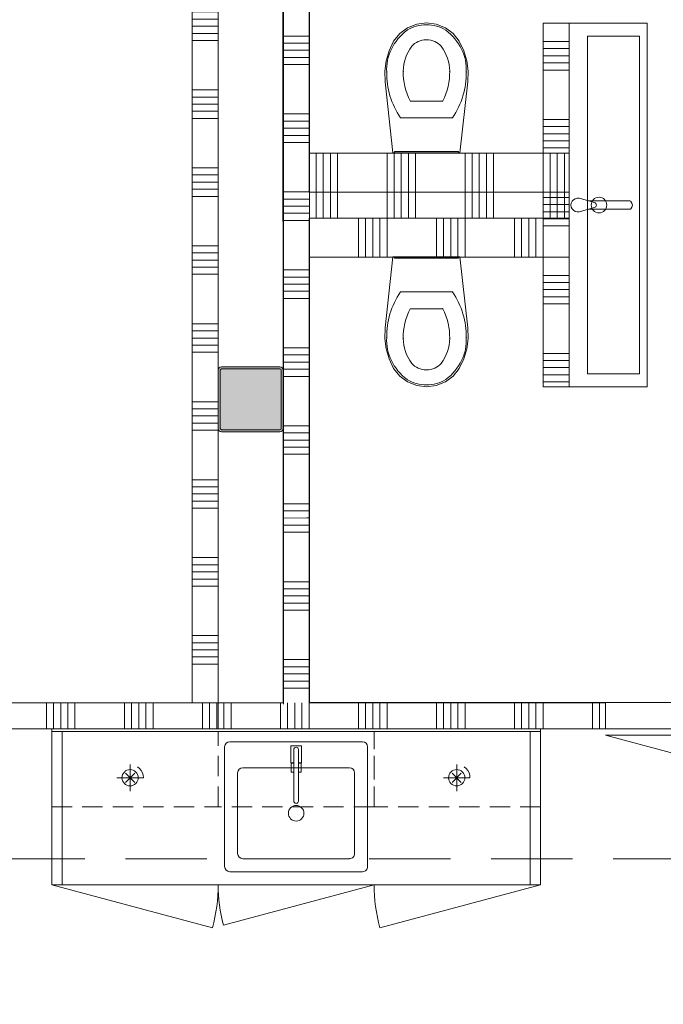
# Model space of a CAD drawing. Header units: millimetres. Extents: x -850 to 154668, y -80411 to 71019.
# Tile 180 of 236: x 55587 to 58062, y 36495 to 40284. Entities that reach past the tile are written whole.
import ezdxf

# ---------------------------------------------------------------- set-up
doc = ezdxf.new("R2010")
doc.units = ezdxf.units.MM
doc.header["$MEASUREMENT"] = 0
for name, pattern in [('B0702', [117.37, 78.119999, -39.250001]), ('B0703', [468.700004, 312.5, -156.200004]), ('Wipeout_Contour', [1000, 0, -1000])]:
    doc.linetypes.add(name, pattern=pattern)
for name, color, linetype in [('72 Vaste Inrichting', 7, 'Continuous'), ('New_22 NC Binnenwanden', 7, 'Continuous'), ('New_22 NC Binnenwanden Deuren', 7, 'Continuous'), ('New_22 NC Binnenwanden Doorsnede-arcering', 7, 'Continuous'), ('New_22 NC Binnenwanden Laagscheidingslijnen', 7, 'Continuous'), ('New_73 Keuken', 7, 'Continuous'), ('New_73 Keuken Afdek-arcering', 7, 'Continuous'), ('New_74 Sanitair', 7, 'Continuous'), ('New_Z Ruimtefuncties Zone omranding', 7, 'Continuous'), ('S-COLS-____-OTLN.RVT S', 7, 'Continuous'), ('S-COLS-____-OTLN.RVT S 2D arcering', 7, 'Continuous')]:
    doc.layers.add(name, color=color, linetype=linetype)

# ---------------------------------------------------------------- blocks, each defined once
blk = doc.blocks.new('Wall_47_1', base_point=(57550.6, 37545))
at = {"color": 254, "linetype": 'Wipeout_Contour', "lineweight": 0, "ltscale": 274284.629689}
blk.add_wipeout([(57550.6, 37545), (57550.6, 36955), (57590.6, 36955), (57590.6, 37545)], dxfattribs=at).dxf.layer = 'New_73 Keuken Afdek-arcering'
at = {"layer": 'New_73 Keuken', "color": 1, "linetype": 'Continuous', "lineweight": 0, "flags": 128}
for points in [[(57550.6, 37545), (57550.6, 36955)], [(57590.6, 37545), (57550.6, 37545)], [(57590.6, 36955), (57590.6, 37545)], [(57590.6, 36955), (57550.6, 36955)]]:
    blk.add_lwpolyline(points, dxfattribs=at)
blk = doc.blocks.new('Wall_48_1', base_point=(55750.6, 37545))
at = {"color": 254, "linetype": 'Wipeout_Contour', "lineweight": 0, "ltscale": 268135.211503}
blk.add_wipeout([(55710.6, 37545), (55710.6, 36955), (55750.6, 36955), (55750.6, 37545)], dxfattribs=at).dxf.layer = 'New_73 Keuken Afdek-arcering'
at = {"layer": 'New_73 Keuken', "color": 1, "linetype": 'Continuous', "lineweight": 0, "flags": 128}
for points in [[(55710.6, 37545), (55710.6, 36955)], [(55710.6, 37545), (55750.6, 37545)], [(55750.6, 36955), (55750.6, 37545)], [(55710.6, 36955), (55750.6, 36955)]]:
    blk.add_lwpolyline(points, dxfattribs=at)
blk = doc.blocks.new('Wall_56_1', base_point=(57590.5, 37545.1))
at = {"color": 254, "linetype": 'Wipeout_Contour', "lineweight": 0, "ltscale": 274284.193554}
blk.add_wipeout([(57550.5, 37545.1), (57550.5, 36955.1), (57590.5, 36955.1), (57590.5, 37545.1)], dxfattribs=at).dxf.layer = 'New_73 Keuken Afdek-arcering'
at = {"layer": 'New_73 Keuken', "color": 1, "linetype": 'Continuous', "lineweight": 0, "flags": 128}
for points in [[(57550.5, 37545.1), (57550.5, 36955.1)], [(57550.5, 37545.1), (57590.5, 37545.1)], [(57590.5, 36955.1), (57590.5, 37545.1)], [(57550.5, 36955.1), (57590.5, 36955.1)]]:
    blk.add_lwpolyline(points, dxfattribs=at)
blk = doc.blocks.new('Wall_57_1', base_point=(55710.5, 37545.1))
at = {"color": 254, "linetype": 'Wipeout_Contour', "lineweight": 0, "ltscale": 268134.808094}
blk.add_wipeout([(55710.5, 37545.1), (55710.5, 36955.1), (55750.5, 36955.1), (55750.5, 37545.1)], dxfattribs=at).dxf.layer = 'New_73 Keuken Afdek-arcering'
at = {"layer": 'New_73 Keuken', "color": 1, "linetype": 'Continuous', "lineweight": 0, "flags": 128}
for points in [[(55710.5, 37545.1), (55710.5, 36955.1)], [(55750.5, 37545.1), (55710.5, 37545.1)], [(55750.5, 36955.1), (55750.5, 37545.1)], [(55750.5, 36955.1), (55710.5, 36955.1)]]:
    blk.add_lwpolyline(points, dxfattribs=at)
blk = doc.blocks.new('Kast basis 1D 22')
at = {"layer": 'New_73 Keuken', "color": 1, "linetype": 'Continuous', "lineweight": 0}
for p, q in [((0, 600), (600, 600)), ((555, 550), (45, 550)), ((320, 534), (280, 534)), ((280, 534), (280, 469)), ((320, 469), (320, 534)), ((25, 530), (25, 70)), ((291, 520), (291, 322.1)), ((291, 469), (291, 520)), ((309, 322.2), (309, 520)), ((309, 520), (309, 469)), ((575, 70), (575, 530)), ((280, 469), (291, 469)), ((291, 468), (280.3, 468)), ((280.3, 468), (280.3, 433)), ((291, 433), (291, 468)), ((309, 469), (320, 469)), ((319.7, 468), (309, 468)), ((309, 468), (309, 433)), ((319.7, 433), (319.7, 468)), ((75, 430), (75, 120)), ((505, 450), (95, 450)), ((280.3, 433), (291, 433)), ((309, 433), (319.7, 433)), ((525, 120), (525, 430)), ((95, 100), (505, 100)), ((45, 50), (555, 50)), ((0, 0), (600, 0)), ((0, 0), (579.6, -155.3))]:
    blk.add_line(p, q, dxfattribs=at)
blk.add_circle((300, 275), 30, dxfattribs=at)
for centre, radius, start, end in [((45, 530), 20, 90, 180), ((555, 530), 20, 0, 90), ((300, 520), 9, 0, 180), ((300, 520), 9, 0, 180), ((95, 430), 20, 90, 180), ((505, 430), 20, 0, 90), ((300, 322.1), 9, 180.1472, 0.1472), ((95, 120), 20, 180, 270), ((505, 120), 20, 270, 0), ((45, 70), 20, 180, 270), ((555, 70), 20, 270, 0), ((0, 0), 600, 345, 0)]:
    blk.add_arc(centre, radius, start, end, dxfattribs=at)
blk.add_point((95, 100), dxfattribs=at)
blk = doc.blocks.new('Kast basis 1D 22_3')
at = {"layer": 'New_73 Keuken', "color": 1, "linetype": 'Continuous', "lineweight": 0}
for p, q in [((0, 600), (640, 600)), ((0, 0), (0, 600)), ((0, 0), (640, 0)), ((0, 0), (618.2, -165.6))]:
    blk.add_line(p, q, dxfattribs=at)
blk.add_arc((0, 0), 640, 345, 0, dxfattribs=at)
blk = doc.blocks.new('*X634')
at = {"layer": 'New_22 NC Binnenwanden Doorsnede-arcering', "color": 254, "linetype": 'Continuous', "lineweight": 0, "true_color": 0xe9ebeb}
for p, q in [((56250.4, 41513.8), (56345.8, 41513.8)), ((56345.8, 41513.8), (56350.4, 41513.8)), ((56250.4, 41486.4), (56345.8, 41486.4)), ((56250.4, 41459), (56345.8, 41459)), ((56345.8, 41486.4), (56350.4, 41486.4)), ((56345.8, 41459), (56350.4, 41459)), ((56250.4, 41431.5), (56345.8, 41431.5)), ((56345.8, 41431.5), (56350.4, 41431.5)), ((56250.4, 41404.1), (56345.8, 41404.1)), ((56345.8, 41404.1), (56350.4, 41404.1)), ((56250.4, 41213.8), (56345.8, 41213.8)), ((56345.8, 41213.8), (56350.4, 41213.8)), ((56250.4, 41186.4), (56345.8, 41186.4)), ((56250.4, 41159), (56345.8, 41159)), ((56345.8, 41186.4), (56350.4, 41186.4)), ((56345.8, 41159), (56350.4, 41159)), ((56250.4, 41131.5), (56345.8, 41131.5)), ((56345.8, 41131.5), (56350.4, 41131.5)), ((56250.4, 41104.1), (56345.8, 41104.1)), ((56345.8, 41104.1), (56350.4, 41104.1)), ((56250.4, 40913.8), (56345.8, 40913.8)), ((56250.4, 40886.4), (56345.8, 40886.4)), ((56345.8, 40913.8), (56350.4, 40913.8)), ((56345.8, 40886.4), (56350.4, 40886.4)), ((56250.4, 40859), (56345.8, 40859)), ((56345.8, 40859), (56350.4, 40859)), ((56250.4, 40831.5), (56345.8, 40831.5)), ((56345.8, 40831.5), (56350.4, 40831.5)), ((56250.4, 40804.1), (56345.8, 40804.1)), ((56345.8, 40804.1), (56350.4, 40804.1)), ((56250.4, 40613.8), (56345.9, 40613.8)), ((56250.4, 40586.4), (56345.9, 40586.4)), ((56345.9, 40613.8), (56350.4, 40613.8)), ((56345.9, 40586.4), (56350.4, 40586.4)), ((56250.5, 40559), (56345.9, 40559)), ((56345.9, 40559), (56350.4, 40559)), ((56250.5, 40531.5), (56345.9, 40531.5)), ((56345.9, 40531.5), (56350.5, 40531.5)), ((56250.5, 40504.1), (56345.9, 40504.1)), ((56345.9, 40504.1), (56350.5, 40504.1)), ((56250.5, 40313.8), (56345.9, 40313.8)), ((56250.5, 40286.4), (56345.9, 40286.4)), ((56345.9, 40313.8), (56350.5, 40313.8)), ((56345.9, 40286.4), (56350.5, 40286.4)), ((56250.5, 40259), (56345.9, 40259)), ((56345.9, 40259), (56350.5, 40259)), ((56250.5, 40231.5), (56345.9, 40231.5)), ((56250.5, 40204.1), (56345.9, 40204.1)), ((56345.9, 40231.5), (56350.5, 40231.5)), ((56345.9, 40204.1), (56350.5, 40204.1)), ((56250.5, 40013.8), (56345.9, 40013.8)), ((56250.5, 39986.4), (56345.9, 39986.4)), ((56345.9, 40013.8), (56350.5, 40013.8)), ((56345.9, 39986.4), (56350.5, 39986.4)), ((56250.5, 39959), (56345.9, 39959)), ((56345.9, 39959), (56350.5, 39959)), ((56250.5, 39931.5), (56345.9, 39931.5)), ((56250.5, 39904.1), (56345.9, 39904.1)), ((56345.9, 39931.5), (56350.5, 39931.5)), ((56345.9, 39904.1), (56350.5, 39904.1)), ((56250.5, 39713.8), (56345.9, 39713.8)), ((56345.9, 39713.8), (56350.5, 39713.8)), ((56250.5, 39686.4), (56345.9, 39686.4)), ((56345.9, 39686.4), (56350.5, 39686.4)), ((56250.5, 39659), (56345.9, 39659)), ((56345.9, 39659), (56350.5, 39659)), ((56250.5, 39631.5), (56345.9, 39631.5)), ((56250.5, 39604.1), (56345.9, 39604.1)), ((56345.9, 39631.5), (56350.5, 39631.5)), ((56345.9, 39604.1), (56350.5, 39604.1)), ((56250.5, 39413.8), (56345.9, 39413.8)), ((56345.9, 39413.8), (56350.5, 39413.8)), ((56250.5, 39386.4), (56345.9, 39386.4)), ((56345.9, 39386.4), (56350.5, 39386.4)), ((56250.5, 39359), (56345.9, 39359)), ((56345.9, 39359), (56350.5, 39359)), ((56250.5, 39331.5), (56346, 39331.5)), ((56250.5, 39304.1), (56346, 39304.1)), ((56346, 39331.5), (56350.5, 39331.5)), ((56346, 39304.1), (56350.5, 39304.1)), ((56250.6, 39113.8), (56346, 39113.8)), ((56346, 39113.8), (56350.6, 39113.8)), ((56250.6, 39086.4), (56346, 39086.4)), ((56346, 39086.4), (56350.6, 39086.4)), ((56250.6, 39059), (56346, 39059)), ((56250.6, 39031.5), (56346, 39031.5)), ((56346, 39059), (56350.6, 39059)), ((56346, 39031.5), (56350.6, 39031.5)), ((56250.6, 39004.1), (56346, 39004.1)), ((56346, 39004.1), (56350.6, 39004.1)), ((56250.6, 38813.8), (56346, 38813.8)), ((56346, 38813.8), (56350.4, 38813.8)), ((56250.6, 38786.4), (56346, 38786.4)), ((56346, 38786.4), (56350.4, 38786.4)), ((56250.6, 38759), (56346, 38759)), ((56250.6, 38731.5), (56346, 38731.5)), ((56346, 38759), (56350.4, 38759)), ((56346, 38731.5), (56350.4, 38731.5)), ((56250.6, 38704.1), (56346, 38704.1)), ((56346, 38704.1), (56350.6, 38704.1)), ((56250.6, 38513.8), (56346, 38513.8)), ((56346, 38513.8), (56350.6, 38513.8)), ((56250.6, 38486.4), (56346, 38486.4)), ((56346, 38486.4), (56350.6, 38486.4)), ((56250.6, 38459), (56346, 38459)), ((56250.6, 38431.5), (56346, 38431.5)), ((56346, 38459), (56350.6, 38459)), ((56346, 38431.5), (56350.6, 38431.5)), ((56250.6, 38404.1), (56346, 38404.1)), ((56346, 38404.1), (56350.6, 38404.1)), ((56250.6, 38213.8), (56346, 38213.8)), ((56346, 38213.8), (56350.6, 38213.8)), ((56250.6, 38186.4), (56346, 38186.4)), ((56250.6, 38159), (56346, 38159)), ((56346, 38186.4), (56350.6, 38186.4)), ((56346, 38159), (56350.6, 38159)), ((56250.6, 38131.5), (56346, 38131.5)), ((56346, 38131.5), (56350.6, 38131.5)), ((56250.6, 38104.1), (56346, 38104.1)), ((56346, 38104.1), (56350.6, 38104.1)), ((56250.6, 37913.8), (56346.1, 37913.8)), ((56346.1, 37913.8), (56350.6, 37913.8)), ((56250.6, 37886.4), (56346.1, 37886.4)), ((56250.6, 37859), (56346.1, 37859)), ((56346.1, 37886.4), (56350.6, 37886.4)), ((56346.1, 37859), (56350.6, 37859)), ((56250.6, 37831.5), (56346.1, 37831.5)), ((56346.1, 37831.5), (56350.6, 37831.5)), ((56250.7, 37804.1), (56346.1, 37804.1)), ((56346.1, 37804.1), (56350.7, 37804.1))]:
    blk.add_line(p, q, dxfattribs=at)
blk = doc.blocks.new('Wall_154_1', base_point=(56350.7, 37655.1))
at = {"layer": 'New_22 NC Binnenwanden', "color": 8, "linetype": 'Continuous', "lineweight": 0, "true_color": 0x778488, "flags": 128}
for points in [[(56250.4, 41595.1), (56250.7, 37655.1)], [(56350.6, 38929.5), (56350.4, 41360.9)], [(56350.7, 37655.1), (56350.6, 38710.5)]]:
    blk.add_lwpolyline(points, dxfattribs=at)
at = {"layer": 'New_22 NC Binnenwanden Laagscheidingslijnen', "color": 8, "linetype": 'Continuous', "lineweight": 0, "true_color": 0x778488}
blk.add_line((56250.7, 37655.1), (56350.7, 37655.1), dxfattribs=at)
at = {"layer": 'New_22 NC Binnenwanden', "color": 8, "lineweight": 0, "true_color": 0x778488}
blk.add_blockref('*X634', (0, 0), dxfattribs=at)
blk = doc.blocks.new('*X1320')
at = {"layer": 'New_22 NC Binnenwanden Doorsnede-arcering', "color": 254, "linetype": 'Continuous', "lineweight": 0, "true_color": 0xe9ebeb}
for p, q in [((56690, 41421.2), (56600.4, 41421.2)), ((56699.7, 41421.2), (56690, 41421.2)), ((56690, 41393.8), (56600.4, 41393.8)), ((56699.7, 41393.8), (56690, 41393.8)), ((56690, 41366.4), (56600.4, 41366.3)), ((56699.7, 41366.4), (56690, 41366.4)), ((56690, 41338.9), (56599.7, 41338.9)), ((56690, 41311.5), (56599.7, 41311.5)), ((56699.7, 41338.9), (56690, 41338.9)), ((56699.7, 41311.5), (56690, 41311.5)), ((56690.1, 41121.2), (56599.8, 41121.2)), ((56699.8, 41121.2), (56690.1, 41121.2)), ((56690.1, 41093.8), (56599.8, 41093.8)), ((56699.8, 41093.8), (56690.1, 41093.8)), ((56690.1, 41066.4), (56599.8, 41066.3)), ((56690.1, 41038.9), (56599.8, 41038.9)), ((56699.8, 41066.4), (56690.1, 41066.4)), ((56699.8, 41038.9), (56690.1, 41038.9)), ((56690.1, 41011.5), (56599.8, 41011.5)), ((56699.8, 41011.5), (56690.1, 41011.5)), ((56690.2, 40821.2), (56599.9, 40821.2)), ((56699.9, 40821.2), (56690.2, 40821.2)), ((56690.2, 40793.8), (56599.9, 40793.8)), ((56699.9, 40793.8), (56690.2, 40793.8)), ((56690.2, 40766.4), (56599.9, 40766.3)), ((56690.2, 40738.9), (56599.9, 40738.9)), ((56699.9, 40766.4), (56690.2, 40766.4)), ((56699.9, 40738.9), (56690.2, 40738.9)), ((56690.2, 40711.5), (56599.9, 40711.5)), ((56699.9, 40711.5), (56690.2, 40711.5)), ((56690.3, 40521.2), (56600, 40521.2)), ((56700, 40521.2), (56690.3, 40521.2)), ((56690.3, 40493.8), (56600, 40493.8)), ((56700, 40493.8), (56690.3, 40493.8)), ((56690.3, 40466.4), (56600, 40466.3)), ((56690.3, 40438.9), (56600.1, 40438.9)), ((56700, 40466.4), (56690.3, 40466.4)), ((56700.1, 40438.9), (56690.3, 40438.9)), ((56690.3, 40411.5), (56600.1, 40411.5)), ((56700.1, 40411.5), (56690.3, 40411.5)), ((56690.4, 40221.2), (56600.1, 40221.2)), ((56700.1, 40221.2), (56690.4, 40221.2)), ((56690.4, 40193.8), (56600.1, 40193.8)), ((56690.4, 40166.4), (56600.2, 40166.3)), ((56700.1, 40193.8), (56690.4, 40193.8)), ((56700.2, 40166.4), (56690.4, 40166.4)), ((56690.4, 40138.9), (56600.2, 40138.9)), ((56700.2, 40138.9), (56690.4, 40138.9)), ((56690.4, 40111.5), (56600.2, 40111.5)), ((56700.2, 40111.5), (56690.4, 40111.5)), ((56690.5, 39921.2), (56600.2, 39921.2)), ((56700.2, 39921.2), (56690.5, 39921.2)), ((56690.5, 39893.8), (56600.3, 39893.8)), ((56690.5, 39866.4), (56600.3, 39866.3)), ((56700.3, 39893.8), (56690.5, 39893.8)), ((56700.3, 39866.4), (56690.5, 39866.4)), ((56690.5, 39838.9), (56600.3, 39838.9)), ((56700.3, 39838.9), (56690.5, 39838.9)), ((56690.6, 39811.5), (56600.3, 39811.5)), ((56700.3, 39811.5), (56690.6, 39811.5)), ((56690.6, 39621.2), (56600.4, 39621.2)), ((56700.4, 39621.2), (56690.6, 39621.2)), ((56690.6, 39593.8), (56600.4, 39593.8)), ((56690.7, 39566.4), (56600.4, 39566.3)), ((56700.4, 39593.8), (56690.6, 39593.8)), ((56700.4, 39566.4), (56690.7, 39566.4)), ((56690.7, 39538.9), (56600.4, 39538.9)), ((56700.4, 39538.9), (56690.7, 39538.9)), ((56690.7, 39511.5), (56600.4, 39511.5)), ((56700.4, 39511.5), (56690.7, 39511.5)), ((56690.7, 39321.2), (56600.5, 39321.2)), ((56700.5, 39321.2), (56690.7, 39321.2)), ((56690.8, 39293.8), (56600.5, 39293.8)), ((56690.8, 39266.4), (56600.5, 39266.3)), ((56700.5, 39293.8), (56690.8, 39293.8)), ((56700.5, 39266.4), (56690.8, 39266.4)), ((56690.8, 39238.9), (56600.5, 39238.9)), ((56700.5, 39238.9), (56690.8, 39238.9)), ((56690.8, 39211.5), (56600.5, 39211.5)), ((56700.5, 39211.5), (56690.8, 39211.5)), ((56690.9, 39021.2), (56600.6, 39021.2)), ((56690.9, 38993.8), (56600.6, 38993.8)), ((56700.6, 39021.2), (56690.9, 39021.2)), ((56700.6, 38993.8), (56690.9, 38993.8)), ((56690.9, 38966.4), (56600.6, 38966.3)), ((56700.6, 38966.4), (56690.9, 38966.4)), ((56690.9, 38938.9), (56600.6, 38938.9)), ((56700.6, 38938.9), (56690.9, 38938.9)), ((56690.9, 38911.5), (56600.6, 38911.5)), ((56700.6, 38911.5), (56690.9, 38911.5)), ((56691, 38721.2), (56600.7, 38721.2)), ((56691, 38693.8), (56600.7, 38693.8)), ((56700.7, 38721.2), (56691, 38721.2)), ((56700.7, 38693.8), (56691, 38693.8)), ((56691, 38666.4), (56600.7, 38666.3)), ((56700.7, 38666.4), (56691, 38666.4)), ((56691, 38638.9), (56600.7, 38638.9)), ((56700.7, 38638.9), (56691, 38638.9)), ((56691, 38611.5), (56600.7, 38611.5)), ((56700.7, 38611.5), (56691, 38611.5)), ((56691.1, 38421.2), (56600.8, 38421.2)), ((56691.1, 38393.8), (56600.8, 38393.8)), ((56700.8, 38421.2), (56691.1, 38421.2)), ((56700.8, 38393.8), (56691.1, 38393.8)), ((56691.1, 38366.4), (56600.8, 38366.3)), ((56700.8, 38366.4), (56691.1, 38366.4)), ((56691.1, 38338.9), (56600.8, 38338.9)), ((56691.1, 38311.5), (56600.8, 38311.5)), ((56700.8, 38338.9), (56691.1, 38338.9)), ((56700.8, 38311.5), (56691.1, 38311.5)), ((56691.2, 38121.2), (56600.9, 38121.2)), ((56700.9, 38121.2), (56691.2, 38121.2)), ((56691.2, 38093.8), (56600.9, 38093.8)), ((56700.9, 38093.8), (56691.2, 38093.8)), ((56691.2, 38066.4), (56600.9, 38066.3)), ((56700.9, 38066.4), (56691.2, 38066.4)), ((56691.2, 38038.9), (56600.9, 38038.9)), ((56691.2, 38011.5), (56601, 38011.5)), ((56700.9, 38038.9), (56691.2, 38038.9)), ((56701, 38011.5), (56691.2, 38011.5)), ((56691.3, 37821.2), (56601, 37821.2)), ((56701, 37821.2), (56691.3, 37821.2)), ((56691.3, 37793.8), (56601, 37793.8)), ((56701, 37793.8), (56691.3, 37793.8)), ((56691.3, 37766.4), (56601.1, 37766.3)), ((56701.1, 37766.4), (56691.3, 37766.4)), ((56691.3, 37738.9), (56601.1, 37738.9)), ((56691.3, 37711.5), (56601.1, 37711.5)), ((56701.1, 37738.9), (56691.3, 37738.9)), ((56701.1, 37711.5), (56691.3, 37711.5))]:
    blk.add_line(p, q, dxfattribs=at)
blk = doc.blocks.new('Wall_217_1', base_point=(56601.1, 37555.1))
at = {"layer": 'New_22 NC Binnenwanden', "color": 8, "linetype": 'Continuous', "lineweight": 0, "true_color": 0x778488, "flags": 128}
for points in [[(56700.4, 39620.5), (56699.6, 41595.1)], [(56599.7, 41359.3), (56601.1, 37655.1)], [(56701.1, 37655.1), (56700.4, 39520.5)]]:
    blk.add_lwpolyline(points, dxfattribs=at)
at = {"layer": 'New_22 NC Binnenwanden', "color": 8, "lineweight": 0, "true_color": 0x778488}
blk.add_blockref('*X1320', (0, 0), dxfattribs=at)
blk = doc.blocks.new('Toilet 22')
at = {"layer": 'New_74 Sanitair', "color": 1, "linetype": 'Continuous', "lineweight": 0}
for p, q in [((-128.9, 0), (-158.5, -273.7)), ((128.9, 0), (-128.9, 0)), ((123, 0), (-123, 0)), ((-123, 0), (-123, -5)), ((123, -5), (123, 0)), ((158.5, -273.7), (128.9, 0)), ((-123, -5), (123, -5)), ((0, -135.2), (-99.6, -135.2)), ((99.6, -135.2), (0, -135.2)), ((0, -199.6), (-62.9, -199.6)), ((62.9, -199.6), (0, -199.6)), ((-158.5, -273.7), (-159.9, -314.1)), ((159.9, -314.1), (158.5, -273.7)), ((-159.9, -314.1), (-154.9, -354.2)), ((154.9, -354.2), (159.9, -314.1)), ((-154.9, -354.2), (-143.6, -393.1)), ((143.6, -393.1), (154.9, -354.2)), ((-143.6, -393.1), (-126.2, -429.8)), ((56.7, -410.5), (56.7, -410.5)), ((126.2, -429.8), (143.6, -393.1)), ((-126.2, -429.8), (-102.8, -458.8)), ((0, -435.2), (0, -435.2)), ((102.8, -458.8), (126.2, -429.8)), ((-102.8, -458.8), (-72.6, -481.1)), ((-72.6, -481.1), (-37.5, -495.1)), ((37.5, -495.1), (72.6, -481.1)), ((72.6, -481.1), (102.8, -458.8)), ((74.1, -472.3), (74.1, -472.3)), ((-37.5, -495.1), (0, -500)), ((0, -493.3), (0, -493.3)), ((0, -500), (37.5, -495.1))]:
    blk.add_line(p, q, dxfattribs=at)
for centre, major_axis, start_param, end_param in [((236, -303.1), (388.8, 0), 2.612188, 3.165208), ((-236, -303.1), (388.8, 0), 6.259569, 6.81259), ((241.8, -310.7), (331.2, 0), 2.738768, 3.154495), ((-241.8, -310.7), (331.2, 0), 6.270283, 6.68601), ((81.8, -322.1), (234.9, 0), 3.085861, 3.98645), ((123.4, -313.7), (212.7, 0), 3.144841, 3.702507), ((-123.4, -313.7), (212.7, 0), 5.722271, 6.279937), ((-81.8, -322.1), (234.9, 0), 5.438328, 6.338917), ((0.7, -374.1), (71.5, 0), 3.778693, 4.701998), ((-0.7, -374.1), (71.5, 0), 4.72278, 5.646085), ((0.7, -385), (126.6, 0), 4.079884, 4.706528), ((-0.7, -385), (126.6, 0), 4.71825, 5.344894)]:
    blk.add_ellipse(centre, major_axis=major_axis, ratio=0.855025, start_param=start_param, end_param=end_param, dxfattribs=at)
for p in [(99.6, -135.2), (62.9, -199.6), (-152.7, -310.9), (-89.3, -314.3), (89.3, -314.3), (152.7, -310.9), (-56.7, -410.5), (-74.1, -472.3)]:
    blk.add_point(p, dxfattribs=at)
blk = doc.blocks.new('Wasbak meervoudig 22')
at = {"layer": 'New_74 Sanitair', "color": 1, "linetype": 'Continuous', "lineweight": 0}
for p, q in [((-700, 0), (700, 0)), ((-700, -300), (-700, 0)), ((700, -300), (700, 0)), ((650, -70), (-650, -70)), ((-650, -70), (-650, -270)), ((-26, -38), (-9.9, -96.8)), ((-15.9, -74.8), (-15.9, -233)), ((-9.9, -96.8), (-15.9, -74.8)), ((9.9, -96.8), (26, -38)), ((16, -74.4), (9.9, -96.8)), ((16, -233), (16, -74.4)), ((650, -270), (650, -70)), ((-700, -300), (700, -300)), ((-650, -270), (650, -270))]:
    blk.add_line(p, q, dxfattribs=at)
blk.add_circle((0, -114.8), 30, dxfattribs=at)
for centre, radius, start, end in [((0, -33.4), 26.4, 349.9738, 190.0262), ((0, -95), 10, 190.3544, 349.6456), ((0, -95), 10, 190.3544, 349.6456), ((-8.8, -232.9), 7.1, 181.1876, 218.9257), ((0.1, -221.9), 21.1, 226.9876, 313.0124), ((9, -232.9), 6.96, 320.6242, 359.1921)]:
    blk.add_arc(centre, radius, start, end, dxfattribs=at)
blk = doc.blocks.new('Kast wand 1D 22_3')
at = {"layer": 'New_73 Keuken', "color": 1, "linetype": 'B0702', "lineweight": 0}
for p, q in [((640, 300), (0, 300)), ((0, 300), (0, 0)), ((640, 0), (640, 300)), ((0, 0), (640, 0))]:
    blk.add_line(p, q, dxfattribs=at)
blk = doc.blocks.new('Kast wand 1D 22')
at = {"layer": 'New_73 Keuken', "color": 1, "linetype": 'B0702', "lineweight": 0}
for p, q in [((600, 300), (0, 300)), ((0, 300), (0, 0)), ((600, 0), (600, 300)), ((0, 0), (600, 0))]:
    blk.add_line(p, q, dxfattribs=at)
blk = doc.blocks.new('Kast wand 1D 22_2')
at = {"layer": 'New_73 Keuken', "color": 1, "linetype": 'B0702', "lineweight": 0}
for p, q in [((640, 300), (0, 300)), ((0, 300), (0, 0)), ((640, 0), (640, 300)), ((0, 0), (640, 0))]:
    blk.add_line(p, q, dxfattribs=at)
blk = doc.blocks.new('Column 65[65]_1', base_point=(0.5, 3))
at = {"layer": 'S-COLS-____-OTLN.RVT S 2D arcering', "linetype": 'Continuous', "lineweight": 0, "true_color": 0x778488}
h = blk.add_hatch(color=8, dxfattribs=at)
h.paths.add_polyline_path([(56350.9, 38711), (56351.9, 38706), (56354.7, 38701.8), (56358.9, 38699), (56363.9, 38698), (56587.9, 38698), (56592.9, 38699), (56597.1, 38701.8), (56599.9, 38706), (56600.9, 38711), (56600.9, 38935), (56599.9, 38939.9), (56597.1, 38944.2), (56592.9, 38947), (56587.9, 38948), (56363.9, 38948), (56358.9, 38947), (56354.7, 38944.2), (56351.9, 38939.9), (56350.9, 38935)])
h.paths.add_polyline_path([(56587.9, 38706), (56363.9, 38706), (56362, 38706.3), (56360.4, 38707.4), (56359.3, 38709), (56358.9, 38711), (56358.9, 38935), (56359.3, 38936.9), (56360.4, 38938.5), (56362, 38939.6), (56363.9, 38940), (56587.9, 38940), (56589.8, 38939.6), (56591.4, 38938.5), (56592.5, 38936.9), (56592.9, 38935), (56592.9, 38711), (56592.5, 38709), (56591.4, 38707.4), (56589.8, 38706.3)], flags=0)
blk.add_hatch(color=8, dxfattribs=at).paths.add_polyline_path([(56587.9, 38940), (56363.9, 38940), (56362, 38939.6), (56360.4, 38938.5), (56359.3, 38936.9), (56358.9, 38935), (56358.9, 38711), (56359.3, 38709), (56360.4, 38707.4), (56362, 38706.3), (56363.9, 38706), (56587.9, 38706), (56589.8, 38706.3), (56591.4, 38707.4), (56592.5, 38709), (56592.9, 38711), (56592.9, 38935), (56592.5, 38936.9), (56591.4, 38938.5), (56589.8, 38939.6)])
at = {"layer": 'S-COLS-____-OTLN.RVT S', "color": 1, "linetype": 'Continuous', "lineweight": 0}
for p, q in [((56351.9, 38939.9), (56350.9, 38935)), ((56350.9, 38935), (56350.9, 38711)), ((56354.7, 38944.2), (56351.9, 38939.9)), ((56358.9, 38947), (56354.7, 38944.2)), ((56363.9, 38948), (56358.9, 38947)), ((56358.9, 38935), (56359.3, 38936.9)), ((56358.9, 38711), (56358.9, 38935)), ((56359.3, 38936.9), (56360.4, 38938.5)), ((56360.4, 38938.5), (56362, 38939.6)), ((56362, 38939.6), (56363.9, 38940)), ((56587.9, 38948), (56363.9, 38948)), ((56363.9, 38940), (56587.9, 38940)), ((56592.9, 38947), (56587.9, 38948)), ((56587.9, 38940), (56589.8, 38939.6)), ((56589.8, 38939.6), (56591.4, 38938.5)), ((56591.4, 38938.5), (56592.5, 38936.9)), ((56592.5, 38936.9), (56592.9, 38935)), ((56597.1, 38944.2), (56592.9, 38947)), ((56592.9, 38935), (56592.9, 38711)), ((56599.9, 38939.9), (56597.1, 38944.2)), ((56600.9, 38935), (56599.9, 38939.9)), ((56600.9, 38711), (56600.9, 38935)), ((56350.9, 38711), (56351.9, 38706)), ((56351.9, 38706), (56354.7, 38701.8)), ((56354.7, 38701.8), (56358.9, 38699)), ((56359.3, 38709), (56358.9, 38711)), ((56358.9, 38699), (56363.9, 38698)), ((56360.4, 38707.4), (56359.3, 38709)), ((56362, 38706.3), (56360.4, 38707.4)), ((56363.9, 38706), (56362, 38706.3)), ((56587.9, 38706), (56363.9, 38706)), ((56363.9, 38698), (56587.9, 38698)), ((56589.8, 38706.3), (56587.9, 38706)), ((56587.9, 38698), (56592.9, 38699)), ((56591.4, 38707.4), (56589.8, 38706.3)), ((56592.5, 38709), (56591.4, 38707.4)), ((56592.9, 38711), (56592.5, 38709)), ((56592.9, 38699), (56597.1, 38701.8)), ((56597.1, 38701.8), (56599.9, 38706)), ((56599.9, 38706), (56600.9, 38711))]:
    blk.add_line(p, q, dxfattribs=at)
blk = doc.blocks.new('Lichtspot 22')
at = {"layer": '72 Vaste Inrichting', "color": 253, "linetype": 'Continuous', "lineweight": 0, "true_color": 0x99a3a6}
for p, q in [((0, 44.1), (0, 51.2)), ((0, -50), (0, 50)), ((0, 44.1), (0, 31.3)), ((36.4, 36.1), (28.7, 42.4)), ((-44.1, 0), (-51.2, 0)), ((-50, 0), (50, 0)), ((-31.3, 0), (-44.1, 0)), ((-30.7, 6.1), (-31.3, 0)), ((-26.9, 0), (-31.3, 0)), ((-28.9, 12), (-30.7, 6.1)), ((-26, 17.4), (-28.9, 12)), ((-7.1, 0), (-26.9, 0)), ((-22.1, 22.1), (-26, 17.4)), ((-17.4, 26), (-22.1, 22.1)), ((-17.7, -17.7), (17.7, 17.7)), ((17.7, -17.7), (-17.7, 17.7)), ((-12, 28.9), (-17.4, 26)), ((-6.1, 30.7), (-12, 28.9)), ((0, 0), (-7.1, 0)), ((0, 31.3), (-6.1, 30.7)), ((0, 26.9), (0, 31.3)), ((6.1, 30.7), (0, 31.3)), ((0, 26.9), (0, 7.1)), ((0, 0), (0, 7.1)), ((0, 0), (7.1, 0)), ((0, 0), (0, -7.1)), ((12, 28.9), (6.1, 30.7)), ((26.9, 0), (7.1, 0)), ((17.4, 26), (12, 28.9)), ((22.1, 22.1), (17.4, 26)), ((26, 17.4), (22.1, 22.1)), ((28.9, 12), (26, 17.4)), ((26.9, 0), (31.3, 0)), ((30.7, 6.1), (28.9, 12)), ((31.3, 0), (30.7, 6.1)), ((30.7, -6.1), (31.3, 0)), ((44.1, 0), (31.3, 0)), ((42.7, 28.3), (36.4, 36.1)), ((47.4, 19.5), (42.7, 28.3)), ((44.1, 0), (51.2, 0)), ((50.2, 9.9), (47.4, 19.5)), ((51.2, 0), (50.2, 9.9)), ((-31.3, 0), (-30.7, -6.1)), ((-30.7, -6.1), (-28.9, -12)), ((-28.9, -12), (-26, -17.4)), ((-26, -17.4), (-22.1, -22.1)), ((-22.1, -22.1), (-17.4, -26)), ((-17.4, -26), (-12, -28.9)), ((-12, -28.9), (-6.1, -30.7)), ((-6.1, -30.7), (0, -31.3)), ((0, -7.1), (0, -26.9)), ((0, -26.9), (0, -31.3)), ((0, -31.3), (6.1, -30.7)), ((0, -31.3), (0, -44.1)), ((6.1, -30.7), (12, -28.9)), ((12, -28.9), (17.4, -26)), ((17.4, -26), (22.1, -22.1)), ((22.1, -22.1), (26, -17.4)), ((26, -17.4), (28.9, -12)), ((28.9, -12), (30.7, -6.1)), ((0, -44.1), (0, -51.2))]:
    blk.add_line(p, q, dxfattribs=at)
blk = doc.blocks.new('*X2401')
at = {"layer": 'New_22 NC Binnenwanden Doorsnede-arcering', "color": 254, "linetype": 'Continuous', "lineweight": 0, "true_color": 0xe9ebeb}
for p, q in [((56727.4, 39770.5), (56727.4, 39620.5)), ((56754.9, 39770.5), (56754.9, 39620.5)), ((56782.3, 39770.5), (56782.3, 39620.5)), ((56809.7, 39770.5), (56809.7, 39620.5)), ((57000, 39770.5), (57000, 39620.5)), ((57027.4, 39770.5), (57027.4, 39620.5)), ((57054.9, 39770.5), (57054.9, 39620.5)), ((57082.3, 39770.5), (57082.3, 39620.5)), ((57109.7, 39770.5), (57109.7, 39620.5)), ((57300, 39770.5), (57300, 39620.5)), ((57327.4, 39770.5), (57327.4, 39620.5)), ((57354.9, 39770.5), (57354.9, 39620.5)), ((57382.3, 39770.5), (57382.3, 39620.5)), ((57409.7, 39770.5), (57409.7, 39620.5)), ((57600, 39770.5), (57600, 39620.5)), ((57627.4, 39770.5), (57627.4, 39620.5)), ((57654.9, 39770.5), (57654.9, 39620.5)), ((57682.3, 39770.5), (57682.3, 39620.5))]:
    blk.add_line(p, q, dxfattribs=at)
blk = doc.blocks.new('Wall_474_1', base_point=(57700.2, 39770.5))
at = {"layer": 'New_22 NC Binnenwanden', "color": 8, "linetype": 'Continuous', "lineweight": 0, "true_color": 0x778488, "flags": 128}
for points in [[(57700.2, 39770.5), (56700.4, 39770.5)], [(56700.4, 39770.5), (56700.4, 39620.5)], [(57700.2, 39620.5), (57700.2, 39770.5)], [(56700.4, 39620.5), (57700.2, 39620.5)]]:
    blk.add_lwpolyline(points, dxfattribs=at)
at = {"layer": 'New_22 NC Binnenwanden', "color": 8, "lineweight": 0, "true_color": 0x778488}
blk.add_blockref('*X2401', (0, 0), dxfattribs=at)
blk = doc.blocks.new('*X2408')
at = {"layer": 'New_22 NC Binnenwanden Doorsnede-arcering', "color": 254, "linetype": 'Continuous', "lineweight": 0, "true_color": 0xe9ebeb}
for p, q in [((56890.3, 39370.5), (56890.3, 39520.5)), ((56917.7, 39370.5), (56917.7, 39520.5)), ((56945.1, 39370.5), (56945.1, 39520.5)), ((56972.6, 39370.5), (56972.6, 39520.5)), ((57000, 39370.5), (57000, 39520.5)), ((57190.3, 39370.5), (57190.3, 39520.5)), ((57217.7, 39370.5), (57217.7, 39520.5)), ((57245.1, 39370.5), (57245.1, 39520.5)), ((57272.6, 39370.5), (57272.6, 39520.5)), ((57300, 39370.5), (57300, 39520.5)), ((57490.3, 39370.5), (57490.3, 39520.5)), ((57517.7, 39370.5), (57517.7, 39520.5)), ((57545.1, 39370.5), (57545.1, 39520.5)), ((57572.6, 39370.5), (57572.6, 39520.5)), ((57600, 39370.5), (57600, 39520.5))]:
    blk.add_line(p, q, dxfattribs=at)
blk = doc.blocks.new('Wall_477_1', base_point=(57700.2, 39370.5))
at = {"layer": 'New_22 NC Binnenwanden', "color": 8, "linetype": 'Continuous', "lineweight": 0, "true_color": 0x778488, "flags": 128}
for points in [[(57700.2, 39520.5), (56700.4, 39520.5)], [(56700.4, 39520.5), (56700.4, 39370.5)], [(57700.2, 39370.5), (57700.2, 39520.5)], [(56700.4, 39370.5), (57700.2, 39370.5)]]:
    blk.add_lwpolyline(points, dxfattribs=at)
at = {"layer": 'New_22 NC Binnenwanden', "color": 8, "lineweight": 0, "true_color": 0x778488}
blk.add_blockref('*X2408', (0, 0), dxfattribs=at)
blk = doc.blocks.new('*X3157')
at = {"layer": 'New_22 NC Binnenwanden Doorsnede-arcering', "color": 254, "linetype": 'Continuous', "lineweight": 0, "true_color": 0xe9ebeb}
for p, q in [((56727.4, 39620.5), (56727.4, 39586.8)), ((56754.9, 39620.5), (56754.9, 39586.8)), ((56782.3, 39620.5), (56782.3, 39586.8)), ((56809.7, 39620.5), (56809.7, 39586.8)), ((57000, 39620.5), (57000, 39586.8)), ((57027.4, 39620.5), (57027.4, 39586.8)), ((57054.9, 39620.5), (57054.9, 39586.8)), ((57082.3, 39620.5), (57082.3, 39586.8)), ((57109.7, 39620.5), (57109.7, 39586.8)), ((57300, 39620.5), (57300, 39586.8)), ((57327.4, 39620.5), (57327.4, 39586.8)), ((57354.9, 39620.5), (57354.9, 39586.8)), ((57382.3, 39620.5), (57382.3, 39586.8)), ((57409.7, 39620.5), (57409.7, 39586.8)), ((57600, 39620.5), (57600, 39586.8)), ((57627.4, 39620.5), (57627.4, 39586.8)), ((57654.9, 39620.5), (57654.9, 39586.8)), ((57682.3, 39620.5), (57682.3, 39586.8)), ((56727.4, 39586.8), (56727.4, 39520.5)), ((56754.9, 39586.8), (56754.9, 39520.5)), ((56782.3, 39586.8), (56782.3, 39520.5)), ((56809.7, 39586.8), (56809.7, 39520.5)), ((57000, 39586.8), (57000, 39520.5)), ((57027.4, 39586.8), (57027.4, 39520.5)), ((57054.9, 39586.8), (57054.9, 39520.5)), ((57082.3, 39586.8), (57082.3, 39520.5)), ((57109.7, 39586.8), (57109.7, 39520.5)), ((57300, 39586.8), (57300, 39520.5)), ((57327.4, 39586.8), (57327.4, 39520.5)), ((57354.9, 39586.8), (57354.9, 39520.5)), ((57382.3, 39586.8), (57382.3, 39520.5)), ((57409.7, 39586.8), (57409.7, 39520.5)), ((57600, 39586.8), (57600, 39520.5)), ((57627.4, 39586.8), (57627.4, 39520.5)), ((57654.9, 39586.8), (57654.9, 39520.5)), ((57682.3, 39586.8), (57682.3, 39520.5))]:
    blk.add_line(p, q, dxfattribs=at)
blk = doc.blocks.new('Wall_671_1', base_point=(56600.4, 39570.5))
at = {"layer": 'New_22 NC Binnenwanden', "color": 8, "linetype": 'Continuous', "lineweight": 0, "true_color": 0x778488, "flags": 128}
for points in [[(57700.2, 39620.5), (56700.4, 39620.5)], [(57700.2, 39520.5), (57700.2, 39620.5)], [(56700.4, 39520.5), (57700.2, 39520.5)]]:
    blk.add_lwpolyline(points, dxfattribs=at)
at = {"layer": 'New_22 NC Binnenwanden', "color": 8, "lineweight": 0, "true_color": 0x778488}
blk.add_blockref('*X3157', (0, 0), dxfattribs=at)
blk = doc.blocks.new('*X3159')
at = {"layer": 'New_22 NC Binnenwanden Doorsnede-arcering', "color": 254, "linetype": 'Continuous', "lineweight": 0, "true_color": 0xe9ebeb}
for p, q in [((57700.5, 40200), (57600.5, 40200)), ((57700.5, 40172.6), (57600.5, 40172.6)), ((57700.5, 40145.1), (57600.5, 40145.1)), ((57700.5, 40117.7), (57600.5, 40117.7)), ((57700.5, 40090.3), (57600.5, 40090.3)), ((57700.5, 39900), (57600.5, 39900)), ((57700.5, 39872.6), (57600.5, 39872.6)), ((57700.5, 39845.1), (57600.5, 39845.1)), ((57700.5, 39817.7), (57600.5, 39817.7)), ((57700.5, 39790.3), (57600.5, 39790.3)), ((57700.5, 39600), (57600.5, 39600)), ((57700.5, 39572.6), (57600.5, 39572.6)), ((57700.5, 39545.1), (57600.5, 39545.1)), ((57700.5, 39517.7), (57600.5, 39517.7)), ((57700.5, 39490.3), (57600.5, 39490.3)), ((57700.5, 39300), (57600.5, 39300)), ((57700.5, 39272.6), (57600.5, 39272.6)), ((57700.5, 39245.1), (57600.5, 39245.1)), ((57700.5, 39217.7), (57600.5, 39217.7)), ((57700.5, 39190.3), (57600.5, 39190.3)), ((57700.5, 39000), (57600.5, 39000)), ((57700.5, 38972.6), (57600.5, 38972.6)), ((57700.5, 38945.1), (57600.5, 38945.1)), ((57700.5, 38917.7), (57600.5, 38917.7)), ((57700.5, 38890.3), (57600.5, 38890.3))]:
    blk.add_line(p, q, dxfattribs=at)
blk = doc.blocks.new('Wall_672_1', base_point=(57700.5, 38870.7))
at = {"layer": 'New_22 NC Binnenwanden', "color": 8, "linetype": 'Continuous', "lineweight": 0, "true_color": 0x778488, "flags": 128}
for points in [[(57600.5, 40270.7), (57700.5, 40270.7)], [(57600.5, 40270.7), (57600.5, 38870.7)], [(57700.5, 38870.7), (57700.5, 40270.7)], [(57600.5, 38870.7), (57700.5, 38870.7)]]:
    blk.add_lwpolyline(points, dxfattribs=at)
at = {"layer": 'New_22 NC Binnenwanden', "color": 8, "lineweight": 0, "true_color": 0x778488}
blk.add_blockref('*X3159', (0, 0), dxfattribs=at)
blk = doc.blocks.new('*X3161')
at = {"layer": 'New_22 NC Binnenwanden Doorsnede-arcering', "color": 254, "linetype": 'Continuous', "lineweight": 0, "true_color": 0xe9ebeb}
for p, q in [((56372.6, 37555.1), (56372.6, 37655.1)), ((56400, 37555.1), (56400, 37655.1)), ((56590.3, 37555.1), (56590.3, 37655.1)), ((56617.7, 37555.1), (56617.7, 37655.1)), ((56645.1, 37555.1), (56645.1, 37655.1)), ((56672.6, 37555.1), (56672.6, 37655.1)), ((56700, 37555.1), (56700, 37655.1)), ((56890.3, 37555.1), (56890.3, 37655.1)), ((56917.7, 37555.1), (56917.7, 37655.1)), ((56945.1, 37555.1), (56945.1, 37655.1)), ((56972.6, 37555.1), (56972.6, 37655.1)), ((57000, 37555.1), (57000, 37655.1)), ((57190.3, 37555.1), (57190.3, 37655.1)), ((57217.7, 37555.1), (57217.7, 37655.1)), ((57245.1, 37555.1), (57245.1, 37655.1)), ((57272.6, 37555.1), (57272.6, 37655.1)), ((57300, 37555.1), (57300, 37655.1)), ((57490.3, 37555.1), (57490.3, 37655.1)), ((57517.7, 37555.1), (57517.7, 37655.1)), ((57545.1, 37555.1), (57545.1, 37655.1)), ((57572.6, 37555.1), (57572.6, 37655.1)), ((57600, 37555.1), (57600, 37655.1)), ((57790.3, 37555.1), (57790.3, 37655.1)), ((57817.7, 37555.1), (57817.7, 37655.1))]:
    blk.add_line(p, q, dxfattribs=at)
blk = doc.blocks.new('D1 zl1-b 22_7')
at = {"layer": 'New_22 NC Binnenwanden Deuren', "color": 1, "linetype": 'Continuous', "lineweight": 0}
for p, q in [((900, 0), (-121, 273.6)), ((-900, 0), (-157, 0)), ((900, 0), (-157, 0))]:
    blk.add_line(p, q, dxfattribs=at)
at = {"layer": 'New_22 NC Binnenwanden Deuren', "color": 7, "linetype": 'Continuous', "lineweight": 0}
for p, q in [((-900, -25), (-900, -125)), ((-900, -25), (-900, -125)), ((900, -25), (900, -125)), ((900, -25), (900, -125))]:
    blk.add_line(p, q, dxfattribs=at)
at = {"layer": 'New_22 NC Binnenwanden Deuren', "color": 1, "linetype": 'Continuous', "lineweight": 0}
blk.add_arc((900, 0), 1057, 165, 180, dxfattribs=at)
blk = doc.blocks.new('Wall_673_1', base_point=(59750.6, 37555.1))
at = {"layer": 'New_22 NC Binnenwanden', "color": 8, "linetype": 'Continuous', "lineweight": 0, "true_color": 0x778488}
blk.add_line((57840.5, 37555.1), (57840.5, 37655.1), dxfattribs=at)
at = {"layer": 'New_22 NC Binnenwanden', "color": 8, "linetype": 'Continuous', "lineweight": 0, "true_color": 0x778488, "flags": 128}
for points in [[(56601.1, 37655.1), (56350.6, 37655.1)], [(56350.6, 37655.1), (56350.6, 37555.1)], [(57840.5, 37655.1), (56701.1, 37655.1)], [(56350.6, 37555.1), (57840.5, 37555.1)]]:
    blk.add_lwpolyline(points, dxfattribs=at)
at = {"layer": 'New_22 NC Binnenwanden', "color": 8, "lineweight": 0, "true_color": 0x778488}
blk.add_blockref('*X3161', (0, 0), dxfattribs=at)
at = {"layer": 'New_22 NC Binnenwanden Deuren', "color": 1, "linetype": 'Continuous', "lineweight": 0, "zscale": 1000, "rotation": 179.9999740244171}
blk.add_blockref('D1 zl1-b 22_7', (58740.5, 37530.1), dxfattribs=at)
blk = doc.blocks.new('*X3401')
at = {"layer": 'New_22 NC Binnenwanden Doorsnede-arcering', "color": 254, "linetype": 'Continuous', "lineweight": 0, "true_color": 0xe9ebeb}
for p, q in [((55690.3, 37555.1), (55690.3, 37655.1)), ((55717.7, 37555.1), (55717.7, 37655.1)), ((55745.1, 37555.1), (55745.1, 37655.1)), ((55772.6, 37555.1), (55772.6, 37655.1)), ((55800, 37555.1), (55800, 37655.1)), ((55990.3, 37555.1), (55990.3, 37655.1)), ((56017.7, 37555.1), (56017.7, 37655.1)), ((56045.1, 37555.1), (56045.1, 37655.1)), ((56072.6, 37555.1), (56072.6, 37655.1)), ((56100, 37555.1), (56100, 37655.1)), ((56290.3, 37555.1), (56290.3, 37615.5)), ((56317.7, 37555.1), (56317.7, 37588)), ((56345.1, 37555.1), (56345.1, 37560.6))]:
    blk.add_line(p, q, dxfattribs=at)
blk = doc.blocks.new('*X3403')
at = {"layer": 'New_22 NC Binnenwanden Doorsnede-arcering', "color": 254, "linetype": 'Continuous', "lineweight": 0, "true_color": 0xe9ebeb}
for p, q in [((56290.3, 37615.5), (56290.3, 37655.1)), ((56317.7, 37588), (56317.7, 37655.1)), ((56345.1, 37560.6), (56345.1, 37655.1))]:
    blk.add_line(p, q, dxfattribs=at)
blk = doc.blocks.new('Wall_701_1', base_point=(53650.5, 37655.1))
at = {"layer": 'New_22 NC Binnenwanden', "color": 8, "linetype": 'Continuous', "lineweight": 0, "true_color": 0x778488, "flags": 128}
for points in [[(56250.7, 37655.1), (55504.7, 37655.1)], [(56350.7, 37555.1), (56350.7, 37655.1)], [(55504.7, 37555.1), (56350.7, 37555.1)]]:
    blk.add_lwpolyline(points, dxfattribs=at)
at = {"layer": 'New_22 NC Binnenwanden Laagscheidingslijnen', "color": 8, "linetype": 'Continuous', "lineweight": 0, "true_color": 0x778488}
blk.add_line((56250.7, 37655.1), (56350.7, 37655.1), dxfattribs=at)
at = {"layer": 'New_22 NC Binnenwanden', "color": 8, "lineweight": 0, "true_color": 0x778488}
for name in ['*X3401', '*X3403']:
    blk.add_blockref(name, (0, 0), dxfattribs=at)
blk = doc.blocks.new('Wall_707_1', base_point=(57590.5, 37555.1))
at = {"color": 254, "linetype": 'Wipeout_Contour', "lineweight": 0, "ltscale": 271869.367349}
blk.add_wipeout([(57590.5, 37555.1), (55710.6, 37555), (55710.6, 37545), (57590.5, 37545.1)], dxfattribs=at).dxf.layer = 'New_73 Keuken Afdek-arcering'
at = {"layer": 'New_73 Keuken', "color": 1, "linetype": 'Continuous', "lineweight": 0, "flags": 128}
for points in [[(57590.5, 37555.1), (55710.6, 37555)], [(55710.6, 37545), (55710.6, 37555)], [(57590.5, 37545.1), (57590.5, 37555.1)], [(55710.6, 37545), (57590.5, 37545.1)]]:
    blk.add_lwpolyline(points, dxfattribs=at)

msp = doc.modelspace()

# ---------------------------------------------------------------- linework, layer by layer
at = {"layer": 'New_22 NC Binnenwanden', "color": 2, "linetype": 'Continuous', "lineweight": 0}
msp.add_line((56601.6, 41364.9), (56601.9, 37649.9), dxfattribs=at)
at = {"layer": 'New_Z Ruimtefuncties Zone omranding', "color": 132, "linetype": 'Continuous', "lineweight": 0, "true_color": 0x01bedc, "flags": 128}
msp.add_lwpolyline([(53709, 41595.2, 0.096598), (53650.4, 41294.6), (53650.4, 37655.1), (56250.7, 37655.1), (56250.7, 41595)], format="xyb", close=True, dxfattribs=at)
at = {"layer": 'New_Z Ruimtefuncties Zone omranding', "color": 41, "linetype": 'Continuous', "lineweight": 0, "true_color": 0xffd5aa, "flags": 128}
msp.add_lwpolyline([(56701.7, 37656.5), (59650.5, 37656.5), (59650.6, 40248.6), (59650.3, 41594.9), (56701.7, 41595)], close=True, dxfattribs=at)

# ---------------------------------------------------------------- block references
at = {"layer": '72 Vaste Inrichting', "color": 1, "linetype": 'Continuous', "lineweight": 0, "zscale": 1000}
for p in [(56011.9, 37366.7), (57267.9, 37366.7)]:
    msp.add_blockref('Lichtspot 22', p, dxfattribs=at)
at = {"layer": 'New_22 NC Binnenwanden', "color": 8, "lineweight": 0, "true_color": 0x778488}
for name, p in [('Wall_154_1', (56350.7, 37655.1)), ('Wall_217_1', (56601.1, 37555.1)), ('Wall_672_1', (57700.5, 38870.7)), ('Wall_474_1', (57700.2, 39770.5)), ('Wall_671_1', (56600.4, 39570.5)), ('Wall_477_1', (57700.2, 39370.5))]:
    msp.add_blockref(name, p, dxfattribs=at)
at = {"layer": 'New_73 Keuken', "color": 1, "linetype": 'Continuous', "lineweight": 0, "zscale": 1000}
for name, p, xscale, rotation in [('Kast basis 1D 22', (56950.5, 36955.1), -0.9999999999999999, 359.9992174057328), ('Kast wand 1D 22', (56950.6, 37255), -1, 359.9984348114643)]:
    msp.add_blockref(name, p, dxfattribs=dict(at, xscale=xscale, rotation=rotation))
at = {"layer": 'New_73 Keuken', "color": 1, "lineweight": 0}
for name, p in [('Wall_48_1', (55750.6, 37545)), ('Wall_47_1', (57550.6, 37545))]:
    msp.add_blockref(name, p, dxfattribs=at)
at = {"layer": 'New_74 Sanitair', "color": 1, "linetype": 'Continuous', "lineweight": 0, "xscale": -1, "zscale": 1000}
for name, p, rotation in [('Toilet 22', (57151.7, 39771.5), 180), ('Wasbak meervoudig 22', (57700.5, 39570.7), 90)]:
    msp.add_blockref(name, p, dxfattribs=dict(at, rotation=rotation))
at = {"layer": 'New_74 Sanitair', "color": 1, "linetype": 'Continuous', "lineweight": 0, "zscale": 1000}
msp.add_blockref('Toilet 22', (57151.7, 39371.5), dxfattribs=at)
at = {"layer": 'S-COLS-____-OTLN.RVT S', "color": 1, "linetype": 'Continuous', "lineweight": 0}
msp.add_blockref('Column 65[65]_1', (0.5, 3), dxfattribs=at)

# ---------------------------------------------------------------- next in the draw order: block references
at = {"layer": 'New_73 Keuken', "color": 1, "lineweight": 0}
for name, p in [('Wall_57_1', (55710.5, 37545.1)), ('Wall_56_1', (57590.5, 37545.1))]:
    msp.add_blockref(name, p, dxfattribs=at)

# ---------------------------------------------------------------- next in the draw order: linework, layer by layer
at = {"layer": 'New_22 NC Binnenwanden', "color": 2, "linetype": 'B0703', "lineweight": 0}
msp.add_lwpolyline([(53651, 37055.1), (59750.6, 37055.1), (59750.6, 37555.1)], dxfattribs=at)
at = {"layer": 'New_Z Ruimtefuncties Zone omranding', "color": 203, "linetype": 'Continuous', "lineweight": 0, "true_color": 0xb07cd8, "flags": 128}
msp.add_lwpolyline([(50070.2, 37055.1), (50070.2, 33195.1), (61610, 33195.1), (61610.1, 37470.2), (61610.2, 37470.2), (61610.2, 38775.2), (59750.5, 38775.1), (59750.6, 37555.1), (53649.8, 37555.1), (53650.4, 37055.1)], close=True, dxfattribs=at)

# ---------------------------------------------------------------- next in the draw order: block references
at = {"layer": 'New_22 NC Binnenwanden', "color": 8, "lineweight": 0, "true_color": 0x778488}
for name, p in [('Wall_701_1', (53650.5, 37655.1)), ('Wall_673_1', (59750.6, 37555.1))]:
    msp.add_blockref(name, p, dxfattribs=at)
at = {"layer": 'New_73 Keuken', "color": 1, "linetype": 'Continuous', "lineweight": 0, "zscale": 1000}
for name, p, rotation in [('Kast basis 1D 22_3', (55710.6, 36955.1), 359.9976522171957), ('Kast wand 1D 22_2', (55710.6, 37255.1), 359.9984348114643)]:
    msp.add_blockref(name, p, dxfattribs=dict(at, rotation=rotation))
for name, p, xscale, rotation in [('Kast basis 1D 22_3', (57590.5, 36955.1), -0.9999999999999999, 359.9992174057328), ('Kast wand 1D 22_3', (57590.5, 37255.1), -1, 359.9984348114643)]:
    msp.add_blockref(name, p, dxfattribs=dict(at, xscale=xscale, rotation=rotation))

# ---------------------------------------------------------------- next in the draw order: block references
at = {"layer": 'New_73 Keuken', "color": 1, "lineweight": 0}
msp.add_blockref('Wall_707_1', (57590.5, 37555.1), dxfattribs=at)

doc.saveas('drawing.dxf')
